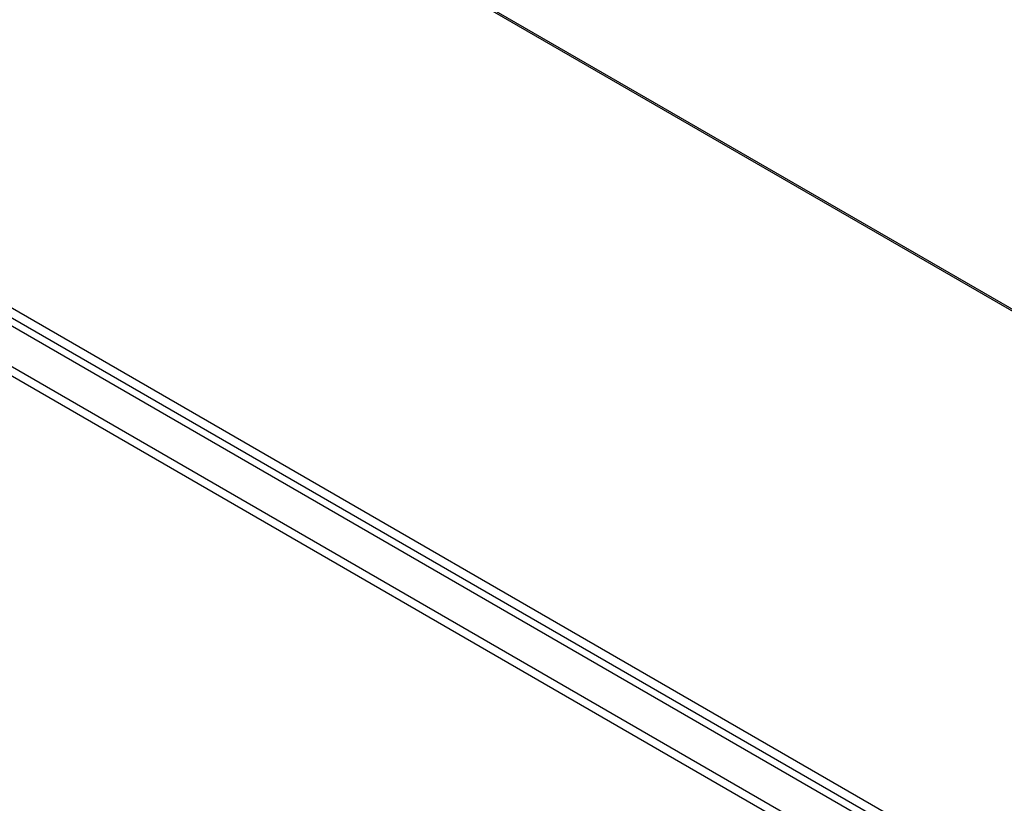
# Model space of a CAD drawing. Header units: inches. Extents: x 25 to 627, y 68 to 290.
# Tile 223 of 250: x 585 to 601, y 247 to 260. Entities that reach past the tile are written whole.
import ezdxf

# ---------------------------------------------------------------- set-up
doc = ezdxf.new("R2010")
doc.units = ezdxf.units.IN
doc.header["$MEASUREMENT"] = 0
doc.layers.add('Visible Edges(ANSI)', color=7, linetype='Continuous', lineweight=25)
doc.layers.add('Visible Tangent Edges(ANSI)', color=7, linetype='Continuous', lineweight=25)

msp = doc.modelspace()

# ---------------------------------------------------------------- linework, layer by layer
at = {"layer": 'Visible Edges(ANSI)'}
for p, q in [((584.81, 264.761), (626.103, 240.92)), ((576.283, 259.716), (618.431, 235.382))]:
    msp.add_line(p, q, dxfattribs=at)
at = {"layer": 'Visible Tangent Edges(ANSI)'}
for p, q in [((626.103, 240.887), (584.76, 264.756)), ((618.701, 235.524), (576.415, 259.938)), ((576.345, 259.817), (618.631, 235.403)), ((575.693, 259.375), (617.84, 235.042)), ((617.77, 234.92), (575.623, 259.254))]:
    msp.add_line(p, q, dxfattribs=at)

doc.saveas('drawing.dxf')
